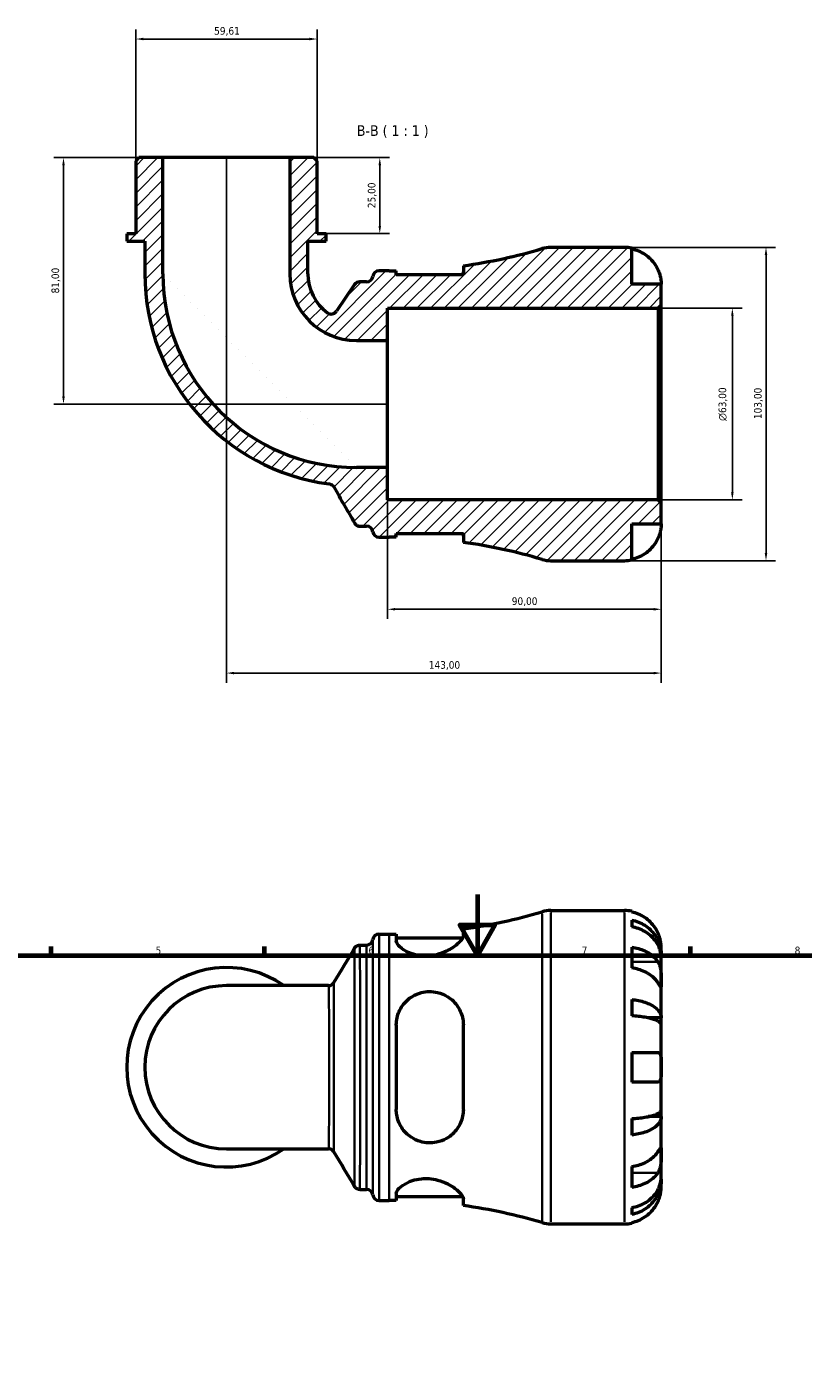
# Model space of a CAD drawing. Header units: millimetres. Extents: x 0 to 902, y 0 to 879.
# Tile 4 of 6: x 272 to 528, y 437 to 879. Entities that reach past the tile are written whole.
import ezdxf

# ---------------------------------------------------------------- set-up
doc = ezdxf.new("R2010")
doc.units = ezdxf.units.MM
for name, color, linetype, lineweight in [('Border (ISO)', 7, 'Continuous', 70), ('Dimension (ISO)', 7, 'Continuous', 25), ('Hatch (ISO)', 7, 'Continuous', 18), ('Symbol (ISO)', 7, 'Continuous', 25), ('Visible (ISO)', 7, 'Continuous', 50), ('Visible Narrow (ISO)', 7, 'Continuous', 35)]:
    doc.layers.add(name, color=color, linetype=linetype, lineweight=lineweight)
doc.styles.add('Label Text (ISO)', font='tahoma.ttf')
doc.styles.add('Note Text (ISO)', font='tahoma.ttf')
doc.dimstyles.new('Default (ISO)', dxfattribs={"dimtxt": 2.5, "dimasz": 2.5, "dimexe": 3.175, "dimexo": 0, "dimgap": 0.762, "dimtad": 1, "dimrnd": 1e-08, "dimzin": 0, "dimtxsty": 'Note Text (ISO)', "dimcen": 0.09, "dimdle": 10, "dimclrd": 256, "dimclre": 256, "dimclrt": 232, "dimazin": 0, "dimtfac": 1.40208, "dimtmove": 0, "dimatfit": 3, "dimfxl": 1, "dimtolj": 1, "dimtzin": 0, "dimlwd": -1, "dimlwe": -1, "dimarcsym": 0})

# ---------------------------------------------------------------- blocks, each defined once
blk = doc.blocks.new('Borders Default Border')
at = {"layer": 'Border (ISO)'}
for p, q in [((280.33, 574), (280.33, 576.9)), ((350.42, 574), (350.42, 576.9)), ((490.58, 574), (490.58, 576.9))]:
    blk.add_line(p, q, dxfattribs=at)
at = {"layer": 'Border (ISO)', "flags": 128}
for points in [[(420.5, 594), (420.5, 574), (414.73, 584), (426.27, 584), (420.5, 574)], [(20, 20), (20, 574), (821, 574), (821, 20), (20, 20)]]:
    blk.add_lwpolyline(points, dxfattribs=at)
at = {"layer": 'Border (ISO)', "color": 232, "true_color": 0xca0064, "char_height": 2.5, "attachment_point": 7, "style": 'Note Text (ISO)'}
for s, insert in [('5', (314.64, 574.35)), ('6', (384.66, 574.35)), ('7', (454.77, 574.4)), ('8', (524.81, 574.34))]:
    blk.add_mtext(s, dxfattribs=dict(at, insert=insert))
blk = doc.blocks.new('*D7')
at = {"layer": 'Defpoints', "color": 0, "transparency": 16777216}
for p in [(479.91, 786.75), (504.32, 786.75), (479.91, 723.75)]:
    blk.add_point(p, dxfattribs=at)
at = {"layer": 'Dimension (ISO)', "transparency": 16777216}
for p, q in [((479.91, 786.75), (507.5, 786.75)), ((504.32, 726.25), (504.32, 784.25)), ((479.91, 723.75), (507.5, 723.75))]:
    blk.add_line(p, q, dxfattribs=at)
for points in [[(503.9, 784.25), (504.74, 784.25), (504.32, 786.75)], [(503.9, 726.25), (504.74, 726.25), (504.32, 723.75)]]:
    blk.add_solid(points, dxfattribs=at)
at = {"layer": 'Dimension (ISO)', "color": 232, "true_color": 0xca0064, "transparency": 16777216, "insert": (499.8, 749.69), "char_height": 2.5, "attachment_point": 1, "rotation": 90, "style": 'Note Text (ISO)'}
blk.add_mtext('\\A1;\\fAIGDT|b0|i0;\\H2.5000;\\ln\\fTahoma|b0|i0;\\H2.5000;63,00', dxfattribs=at)
blk = doc.blocks.new('*D8')
at = {"layer": 'Defpoints', "color": 0, "transparency": 16777216}
for p in [(308.13, 875.23), (308.13, 835.22), (367.75, 835.22)]:
    blk.add_point(p, dxfattribs=at)
at = {"layer": 'Dimension (ISO)', "transparency": 16777216}
for p, q in [((308.13, 835.22), (308.13, 878.41)), ((367.75, 835.22), (367.75, 878.41)), ((365.25, 875.23), (310.63, 875.23))]:
    blk.add_line(p, q, dxfattribs=at)
for points in [[(310.63, 875.65), (310.63, 874.81), (308.13, 875.23)], [(365.25, 875.65), (365.25, 874.81), (367.75, 875.23)]]:
    blk.add_solid(points, dxfattribs=at)
at = {"layer": 'Dimension (ISO)', "color": 232, "true_color": 0xca0064, "transparency": 16777216, "insert": (333.91, 879.16), "char_height": 2.5, "attachment_point": 1, "style": 'Note Text (ISO)'}
blk.add_mtext('\\A1;59,61', dxfattribs=at)
blk = doc.blocks.new('*D9')
at = {"layer": 'Defpoints', "color": 0, "transparency": 16777216}
for p in [(358.81, 836.25), (370.73, 811.25), (388.38, 811.25)]:
    blk.add_point(p, dxfattribs=at)
at = {"layer": 'Dimension (ISO)', "transparency": 16777216}
for p, q in [((358.81, 836.25), (391.56, 836.25)), ((388.38, 833.75), (388.38, 813.75)), ((370.73, 811.25), (391.56, 811.25))]:
    blk.add_line(p, q, dxfattribs=at)
for points in [[(387.97, 833.75), (388.8, 833.75), (388.38, 836.25)], [(387.97, 813.75), (388.8, 813.75), (388.38, 811.25)]]:
    blk.add_solid(points, dxfattribs=at)
at = {"layer": 'Dimension (ISO)', "color": 232, "true_color": 0xca0064, "transparency": 16777216, "insert": (384.45, 819.63), "char_height": 2.5, "attachment_point": 1, "rotation": 90, "style": 'Note Text (ISO)'}
blk.add_mtext('\\A1;25,00', dxfattribs=at)
blk = doc.blocks.new('*D10')
at = {"layer": 'Defpoints', "color": 0, "transparency": 16777216}
for p in [(317.08, 836.25), (284.38, 755.25), (390.94, 755.25)]:
    blk.add_point(p, dxfattribs=at)
at = {"layer": 'Dimension (ISO)', "transparency": 16777216}
for p, q in [((317.08, 836.25), (281.2, 836.25)), ((284.38, 833.75), (284.38, 757.75)), ((390.94, 755.25), (281.2, 755.25))]:
    blk.add_line(p, q, dxfattribs=at)
for points in [[(283.96, 833.75), (284.79, 833.75), (284.38, 836.25)], [(283.96, 757.75), (284.79, 757.75), (284.38, 755.25)]]:
    blk.add_solid(points, dxfattribs=at)
at = {"layer": 'Dimension (ISO)', "color": 232, "true_color": 0xca0064, "transparency": 16777216, "insert": (280.43, 791.6), "char_height": 2.5, "attachment_point": 1, "rotation": 90, "style": 'Note Text (ISO)'}
blk.add_mtext('\\A1;81,00', dxfattribs=at)
blk = doc.blocks.new('*D11')
at = {"layer": 'Defpoints', "color": 0, "transparency": 16777216}
for p in [(390.94, 734.38), (480.94, 722.72), (390.94, 687.78)]:
    blk.add_point(p, dxfattribs=at)
at = {"layer": 'Dimension (ISO)', "transparency": 16777216}
for p, q in [((390.94, 734.38), (390.94, 684.61)), ((480.94, 722.72), (480.94, 684.61)), ((478.44, 687.78), (393.44, 687.78))]:
    blk.add_line(p, q, dxfattribs=at)
for points in [[(393.44, 688.2), (393.44, 687.36), (390.94, 687.78)], [(478.44, 688.2), (478.44, 687.36), (480.94, 687.78)]]:
    blk.add_solid(points, dxfattribs=at)
at = {"layer": 'Dimension (ISO)', "color": 232, "true_color": 0xca0064, "transparency": 16777216, "insert": (431.79, 691.71), "char_height": 2.5, "attachment_point": 1, "style": 'Note Text (ISO)'}
blk.add_mtext('\\A1;90,00', dxfattribs=at)
blk = doc.blocks.new('*D12')
at = {"layer": 'Defpoints', "color": 0, "transparency": 16777216}
for p in [(337.94, 836.25), (480.94, 722.72), (337.94, 666.81)]:
    blk.add_point(p, dxfattribs=at)
at = {"layer": 'Dimension (ISO)', "transparency": 16777216}
for p, q in [((337.94, 836.25), (337.94, 663.63)), ((480.94, 722.72), (480.94, 663.63)), ((478.44, 666.81), (340.44, 666.81))]:
    blk.add_line(p, q, dxfattribs=at)
for points in [[(340.44, 667.22), (340.44, 666.39), (337.94, 666.81)], [(478.44, 667.22), (478.44, 666.39), (480.94, 666.81)]]:
    blk.add_solid(points, dxfattribs=at)
at = {"layer": 'Dimension (ISO)', "color": 232, "true_color": 0xca0064, "transparency": 16777216, "insert": (404.49, 670.74), "char_height": 2.5, "attachment_point": 1, "style": 'Note Text (ISO)'}
blk.add_mtext('\\A1;143,00', dxfattribs=at)
blk = doc.blocks.new('*D13')
at = {"layer": 'Defpoints', "color": 0, "transparency": 16777216}
for p in [(468.82, 806.75), (468.82, 703.75), (515.39, 703.75)]:
    blk.add_point(p, dxfattribs=at)
at = {"layer": 'Dimension (ISO)', "transparency": 16777216}
for p, q in [((468.82, 806.75), (518.56, 806.75)), ((515.39, 804.25), (515.39, 706.25)), ((468.82, 703.75), (518.56, 703.75))]:
    blk.add_line(p, q, dxfattribs=at)
for points in [[(514.97, 804.25), (515.81, 804.25), (515.39, 806.75)], [(514.97, 706.25), (515.81, 706.25), (515.39, 703.75)]]:
    blk.add_solid(points, dxfattribs=at)
at = {"layer": 'Dimension (ISO)', "color": 232, "true_color": 0xca0064, "transparency": 16777216, "insert": (511.45, 750.29), "char_height": 2.5, "attachment_point": 1, "rotation": 90, "style": 'Note Text (ISO)'}
blk.add_mtext('\\A1;103,00', dxfattribs=at)

msp = doc.modelspace()

# ---------------------------------------------------------------- hatches: boundary and pattern name
at = {"layer": 'Hatch (ISO)'}
h = msp.add_hatch(dxfattribs=at)
h.set_pattern_fill('ANSI31', color=256, scale=25.4, style=0)
h.set_pattern_definition([(45, (0, 0), (-2.245064, 2.245064), [])])
edge = h.paths.add_edge_path()
edge.add_ellipse((444.66, 714.045), major_axis=(-2.931, -9.874), ratio=1, start_angle=0, end_angle=16.53447)
edge.add_line((444.66, 703.745), (468.816, 703.745))
edge.add_ellipse((468.816, 715.87), major_axis=(0, -12.125), ratio=1, start_angle=0, end_angle=11.53696)
edge.add_line((471.241, 703.99), (471.241, 715.87))
edge.add_line((471.241, 715.87), (480.941, 715.87))
edge.add_line((480.941, 715.87), (480.941, 722.715))
edge.add_line((480.941, 722.715), (479.911, 723.745))
edge.add_line((479.911, 723.745), (390.941, 723.745))
edge.add_line((390.941, 723.745), (390.941, 734.38))
edge.add_line((390.941, 734.38), (380.694, 734.38))
edge.add_ellipse((380.694, 797.998), major_axis=(0, -63.617), ratio=1, start_angle=270, end_angle=360, ccw=False)
edge.add_line((317.076, 797.998), (317.076, 836.245))
edge.add_line((317.076, 836.245), (309.164, 836.245))
edge.add_line((309.164, 836.245), (308.134, 835.215))
edge.add_line((308.134, 835.215), (308.134, 811.245))
edge.add_line((308.134, 811.245), (305.154, 811.245))
edge.add_line((305.154, 811.245), (305.154, 808.745))
edge.add_line((305.154, 808.745), (311.115, 808.745))
edge.add_line((311.115, 808.745), (311.115, 797.998))
edge.add_ellipse((380.694, 797.998), major_axis=(-69.579, 0), ratio=1, start_angle=0, end_angle=82.59036)
edge.add_spline(control_points=[(371.721, 729), (371.901, 728.976), (372.077, 728.929), (372.413, 728.79), (372.571, 728.698), (372.927, 728.423), (373.105, 728.219), (373.239, 727.987)], knot_values=[-0.1894929, -0.1894929, -0.1894929, -0.1894929, -0.1349828, -0.1349828, -0.0804728, -0.0804728, 0, 0, 0, 0], degree=3, periodic=0)
edge.add_line((373.239, 727.987), (380.099, 716.105))
edge.add_spline(control_points=[(380.099, 716.105), (380.212, 715.909), (380.357, 715.733), (380.698, 715.435), (380.892, 715.315), (381.349, 715.128), (381.615, 715.075), (381.883, 715.075)], knot_values=[-0.2162799, -0.2162799, -0.2162799, -0.2162799, -0.1483763, -0.1483763, -0.0804728, -0.0804728, 0, 0, 0, 0], degree=3, periodic=0)
edge.add_line((381.883, 715.075), (384.066, 715.075))
edge.add_ellipse((384.066, 713.015), major_axis=(0, 2.06), ratio=1, start_angle=277.18076, end_angle=360, ccw=False)
edge.add_ellipse((388.154, 713.53), major_axis=(-2.044, -0.257), ratio=1, start_angle=0, end_angle=82.81924)
edge.add_line((388.154, 711.47), (391.494, 711.47))
edge.add_ellipse((391.494, 534.956), major_axis=(0, 176.514), ratio=1, start_angle=359.24773, end_angle=360, ccw=False)
edge.add_line((393.811, 711.455), (393.811, 712.73))
edge.add_line((393.811, 712.73), (415.861, 712.73))
edge.add_line((415.861, 712.73), (415.861, 709.78))
edge.add_ellipse((391.494, 534.956), major_axis=(24.367, 174.824), ratio=1, start_angle=351.40047, end_angle=360, ccw=False)
edge = h.paths.add_edge_path()
edge.add_ellipse((444.66, 796.445), major_axis=(0, 10.3), ratio=1, start_angle=0, end_angle=16.53447)
edge.add_ellipse((391.494, 975.534), major_axis=(50.234, -169.215), ratio=1, start_angle=351.40047, end_angle=360, ccw=False)
edge.add_line((415.861, 800.71), (415.861, 797.76))
edge.add_line((415.861, 797.76), (393.811, 797.76))
edge.add_line((393.811, 797.76), (393.811, 799.035))
edge.add_ellipse((391.494, 975.534), major_axis=(2.317, -176.499), ratio=1, start_angle=359.24773, end_angle=360, ccw=False)
edge.add_line((391.494, 799.02), (388.154, 799.02))
edge.add_ellipse((388.154, 796.96), major_axis=(0, 2.06), ratio=1, start_angle=0, end_angle=82.81924)
edge.add_ellipse((384.066, 797.475), major_axis=(2.044, -0.258), ratio=1, start_angle=277.18076, end_angle=360, ccw=False)
edge.add_line((384.066, 795.415), (381.783, 795.415))
edge.add_ellipse((381.783, 793.355), major_axis=(0, 2.06), ratio=1, start_angle=0, end_angle=55.73927)
edge.add_line((380.081, 794.515), (374.097, 785.73))
edge.add_ellipse((372.394, 786.89), major_axis=(1.703, -1.16), ratio=1, start_angle=267.49453, end_angle=360, ccw=False)
edge.add_ellipse((380.694, 797.998), major_axis=(-9.533, -12.758), ratio=1, start_angle=306.76619, end_angle=360, ccw=False)
edge.add_line((364.768, 797.998), (364.768, 808.745))
edge.add_line((364.768, 808.745), (370.729, 808.745))
edge.add_line((370.729, 808.745), (370.729, 811.245))
edge.add_line((370.729, 811.245), (367.748, 811.245))
edge.add_line((367.748, 811.245), (367.748, 835.215))
edge.add_line((367.748, 835.215), (366.718, 836.245))
edge.add_line((366.718, 836.245), (358.806, 836.245))
edge.add_line((358.806, 836.245), (358.806, 797.998))
edge.add_ellipse((380.694, 797.998), major_axis=(-21.888, 0), ratio=1, start_angle=0, end_angle=90)
edge.add_line((380.694, 776.11), (390.941, 776.11))
edge.add_line((390.941, 776.11), (390.941, 786.745))
edge.add_line((390.941, 786.745), (479.911, 786.745))
edge.add_line((479.911, 786.745), (480.941, 787.775))
edge.add_line((480.941, 787.775), (480.941, 794.62))
edge.add_line((480.941, 794.62), (471.241, 794.62))
edge.add_line((471.241, 794.62), (471.241, 806.5))
edge.add_ellipse((468.816, 794.62), major_axis=(2.425, 11.88), ratio=1, start_angle=0, end_angle=11.53696)
edge.add_line((468.816, 806.745), (444.66, 806.745))

# ---------------------------------------------------------------- linework, layer by layer
at = {"layer": 'Visible (ISO)'}
for p, q in [((309.164, 836.245), (308.134, 835.215)), ((308.134, 835.215), (308.134, 811.245)), ((317.076, 836.245), (309.164, 836.245)), ((317.076, 797.998), (317.076, 836.245)), ((358.806, 836.245), (317.076, 836.245)), ((366.718, 836.245), (358.806, 836.245)), ((358.806, 836.245), (358.806, 797.998)), ((367.748, 835.215), (366.718, 836.245)), ((367.748, 811.245), (367.748, 835.215)), ((308.134, 811.245), (305.154, 811.245)), ((305.154, 811.245), (305.154, 808.745)), ((370.729, 811.245), (367.748, 811.245)), ((370.729, 808.745), (370.729, 811.245)), ((305.154, 808.745), (311.115, 808.745)), ((311.115, 808.745), (311.115, 797.998)), ((364.768, 797.998), (364.768, 808.745)), ((364.768, 808.745), (370.729, 808.745)), ((468.816, 806.745), (444.66, 806.745)), ((471.241, 794.62), (471.241, 806.5)), ((391.494, 799.02), (388.154, 799.02)), ((393.811, 797.76), (393.811, 799.035)), ((415.861, 797.76), (393.811, 797.76)), ((415.861, 800.71), (415.861, 797.76)), ((380.081, 794.515), (374.097, 785.73)), ((384.066, 795.415), (381.783, 795.415)), ((480.941, 794.62), (471.241, 794.62)), ((480.941, 787.775), (480.941, 794.62)), ((479.911, 786.745), (480.941, 787.775)), ((480.941, 722.715), (480.941, 787.775)), ((390.941, 776.11), (390.941, 786.745)), ((390.941, 786.745), (479.911, 786.745)), ((479.911, 786.745), (479.911, 723.745)), ((380.694, 776.11), (390.941, 776.11)), ((390.941, 734.38), (390.941, 776.11)), ((390.941, 734.38), (380.694, 734.38)), ((390.941, 723.745), (390.941, 734.38)), ((479.911, 723.745), (390.941, 723.745)), ((480.941, 722.715), (479.911, 723.745)), ((480.941, 715.87), (480.941, 722.715)), ((381.883, 715.075), (384.066, 715.075)), ((393.811, 711.455), (393.811, 712.73)), ((393.811, 712.73), (415.861, 712.73)), ((415.861, 712.73), (415.861, 709.78)), ((471.241, 703.99), (471.241, 715.87)), ((471.241, 715.87), (480.941, 715.87)), ((388.154, 711.47), (391.494, 711.47)), ((444.66, 703.745), (468.816, 703.745)), ((444.66, 588.738), (468.816, 588.738)), ((471.241, 588.493), (471.241, 588.263)), ((471.241, 585.632), (471.241, 583.397)), ((388.154, 581.013), (391.494, 581.013)), ((393.811, 581.028), (393.811, 578.777)), ((393.811, 579.753), (415.646, 579.753)), ((415.861, 580.539), (415.861, 582.703)), ((381.863, 577.408), (384.066, 577.408)), ((471.241, 576.748), (471.241, 569.889)), ((480.941, 574.079), (480.941, 576.613)), ((480.941, 574.079), (480.89, 574.079)), ((480.941, 573.115), (480.941, 574.079)), ((480.941, 565.08), (480.941, 573.115)), ((371.546, 564.064), (337.941, 564.064)), ((480.941, 553.463), (480.941, 565.08)), ((471.241, 559.519), (471.241, 554.122)), ((480.941, 553.463), (476.65, 553.463)), ((480.941, 551.134), (480.941, 553.463)), ((393.811, 551.098), (393.811, 523.378)), ((415.861, 523.378), (415.861, 551.098)), ((480.941, 537.238), (480.941, 551.134)), ((471.241, 542.088), (471.241, 532.388)), ((480.941, 523.342), (480.941, 537.238)), ((480.941, 521.013), (480.941, 523.342)), ((471.241, 520.354), (471.241, 514.957)), ((480.941, 521.013), (476.65, 521.013)), ((480.941, 509.396), (480.941, 521.013)), ((337.941, 510.412), (371.546, 510.412)), ((480.941, 501.361), (480.941, 509.396)), ((471.241, 504.587), (471.241, 497.728)), ((480.941, 500.397), (480.89, 500.397)), ((480.941, 500.397), (480.941, 501.361)), ((480.941, 497.863), (480.941, 500.397)), ((381.863, 497.068), (384.066, 497.068)), ((393.811, 495.699), (393.811, 493.448)), ((388.154, 493.463), (391.494, 493.463)), ((393.811, 494.723), (415.646, 494.723)), ((415.861, 491.773), (415.861, 493.937)), ((471.241, 491.079), (471.241, 488.844)), ((444.66, 485.738), (468.816, 485.738)), ((471.241, 486.213), (471.241, 485.983))]:
    msp.add_line(p, q, dxfattribs=at)
for centre, radius, start, end in [((391.494, 975.534), 176.514, 277.93494, 286.53447), ((444.66, 796.445), 10.3, 90, 106.53447), ((468.816, 794.62), 12.125, 78.46304, 90), ((380.694, 797.998), 69.579, 180, 262.59036), ((380.694, 797.998), 63.617, 180, 270), ((380.694, 797.998), 21.888, 180, 270), ((380.694, 797.998), 15.926, 180, 233.23381), ((384.066, 797.475), 2.06, 270, 352.81924), ((388.154, 796.96), 2.06, 90, 172.81924), ((391.494, 975.534), 176.514, 270, 270.75227), ((381.783, 793.355), 2.06, 90, 145.73927), ((372.394, 786.89), 2.06, 233.23381, 325.73927), ((384.066, 713.015), 2.06, 7.18076, 90), ((388.154, 713.53), 2.06, 187.18076, 270), ((391.494, 534.956), 176.514, 89.24773, 90), ((391.494, 534.956), 176.514, 73.46553, 82.06506), ((444.66, 714.045), 10.3, 253.46553, 270), ((468.816, 715.87), 12.125, 270, 281.53696), ((444.66, 578.438), 10.3, 90, 106.53447), ((468.816, 576.613), 12.125, 78.46304, 90), ((391.494, 757.527), 176.514, 277.93494, 286.53447), ((388.154, 578.953), 2.06, 90, 172.81924), ((391.494, 757.527), 176.514, 270, 270.75227), ((384.066, 579.468), 2.06, 270, 352.81924), ((337.941, 537.238), 32.788, 54.9032, 305.0968), ((337.941, 537.238), 26.826, 90, 270), ((384.066, 495.008), 2.06, 7.18076, 90), ((388.154, 495.523), 2.06, 187.18076, 270), ((391.494, 316.949), 176.514, 89.24773, 90), ((391.494, 316.949), 176.514, 73.46553, 82.06506), ((444.66, 496.038), 10.3, 253.46553, 270), ((468.816, 497.863), 12.125, 270, 281.53696)]:
    msp.add_arc(centre, radius, start, end, dxfattribs=at)
for points, knots in [([(471.241, 806.27), (472.018, 806.111), (472.776, 805.871), (474.139, 805.306), (474.866, 804.924), (476.222, 804.015), (476.852, 803.488), (477.911, 802.426), (478.437, 801.792), (479.245, 800.58), (479.555, 800.02), (479.81, 799.47)], [0.2300371, 0.2300371, 0.2300371, 0.2300371, 0.4481544, 0.4481544, 0.6727436, 0.6727436, 0.8973328, 0.8973328, 1.1227327, 1.1227327, 1.2981486, 1.2981486, 1.2981486, 1.2981486]), ([(415.646, 797.76), (415.659, 797.785), (415.67, 797.809), (415.8, 798.092), (415.861, 798.331), (415.861, 798.546)], [-0.43788941, -0.43788941, -0.43788941, -0.43788941, -0.41815755, -0.41815755, -0.20545323, -0.20545323, -0.20545323, -0.20545323]), ([(479.81, 799.47), (479.967, 799.131), (480.109, 798.786), (480.384, 798.029), (480.507, 797.623), (480.718, 796.79), (480.793, 796.379), (480.903, 795.583), (480.925, 795.235), (480.944, 794.747), (480.941, 794.62), (480.941, 794.62)], [-0.77518695, -0.77518695, -0.77518695, -0.77518695, -0.66453204, -0.66453204, -0.53185988, -0.53185988, -0.37866191, -0.37866191, -0.19227293, -0.19227293, 0, 0, 0, 0]), ([(371.721, 729), (371.901, 728.976), (372.077, 728.929), (372.413, 728.79), (372.571, 728.698), (372.927, 728.423), (373.105, 728.219), (373.239, 727.987)], [-0.18949292, -0.18949292, -0.18949292, -0.18949292, -0.13498284, -0.13498284, -0.08047276, -0.08047276, 0, 0, 0, 0]), ([(373.239, 727.987), (374.396, 725.983), (375.553, 723.98), (377.84, 720.019), (378.969, 718.062), (380.099, 716.105)], [-1.4909402, -1.4909402, -1.4909402, -1.4909402, -0.7968286, -0.7968286, -0.1189342, -0.1189342, -0.1189342, -0.1189342]), ([(380.099, 716.105), (380.212, 715.909), (380.357, 715.733), (380.698, 715.435), (380.892, 715.315), (381.349, 715.128), (381.615, 715.075), (381.883, 715.075)], [-0.2162799, -0.2162799, -0.2162799, -0.2162799, -0.14837633, -0.14837633, -0.08047276, -0.08047276, 0, 0, 0, 0]), ([(480.941, 715.87), (480.941, 715.87), (480.942, 715.812), (480.938, 715.568), (480.932, 715.373), (480.887, 714.785), (480.838, 714.357), (480.674, 713.52), (480.586, 713.156), (480.391, 712.496), (480.296, 712.21), (480.078, 711.63), (479.955, 711.337), (479.818, 711.039), (479.814, 711.03), (479.81, 711.02)], [-3.37535926, -3.37535926, -3.37535926, -3.37535926, -3.24472064, -3.24472064, -3.10081281, -3.10081281, -2.91318515, -2.91318515, -2.78540812, -2.78540812, -2.69094331, -2.69094331, -2.59427293, -2.59427293, -2.59108226, -2.59108226, -2.59108226, -2.59108226]), ([(479.81, 711.02), (479.555, 710.47), (479.245, 709.911), (478.437, 708.698), (477.911, 708.065), (476.852, 707.002), (476.222, 706.476), (474.866, 705.567), (474.139, 705.185), (472.776, 704.619), (472.018, 704.379), (471.241, 704.22)], [5.9143146, 5.9143146, 5.9143146, 5.9143146, 6.0897305, 6.0897305, 6.3151304, 6.3151304, 6.5397196, 6.5397196, 6.7643088, 6.7643088, 6.9824261, 6.9824261, 6.9824261, 6.9824261]), ([(479.81, 581.463), (479.555, 582.013), (479.245, 582.572), (478.437, 583.785), (477.911, 584.419), (476.852, 585.481), (476.222, 586.008), (474.866, 586.916), (474.139, 587.298), (472.776, 587.864), (472.018, 588.104), (471.241, 588.263)], [5.9143146, 5.9143146, 5.9143146, 5.9143146, 6.0897305, 6.0897305, 6.3151304, 6.3151304, 6.5397196, 6.5397196, 6.7643088, 6.7643088, 6.9824261, 6.9824261, 6.9824261, 6.9824261]), ([(471.241, 585.632), (472.019, 585.478), (472.778, 585.246), (474.141, 584.698), (474.868, 584.329), (476.224, 583.449), (476.854, 582.94), (477.913, 581.912), (478.439, 581.3), (479.347, 579.981), (479.728, 579.275), (480.303, 577.929), (480.548, 577.166), (480.867, 575.605), (480.941, 574.809), (480.941, 574.079)], [0.2300349, 0.2300349, 0.2300349, 0.2300349, 0.4483378, 0.4483378, 0.6728957, 0.6728957, 0.8974535, 0.8974535, 1.1226267, 1.1226267, 1.3478, 1.3478, 1.5738057, 1.5738057, 1.7998115, 1.7998115, 1.7998115, 1.7998115]), ([(415.861, 580.539), (415.861, 580.299), (415.785, 580.029), (415.327, 579.116), (414.707, 578.395), (412.94, 576.89), (411.76, 576.098), (409.355, 574.94), (408.226, 574.517), (406.139, 574.015), (405.236, 573.877), (403.438, 573.776), (402.568, 573.808), (400.64, 574.051), (399.631, 574.307), (397.449, 575.098), (396.387, 575.695), (394.757, 576.932), (394.198, 577.574), (393.859, 578.37), (393.811, 578.58), (393.811, 578.777)], [-3.9473698, -3.9473698, -3.9473698, -3.9473698, -3.7096209, -3.7096209, -3.209367, -3.209367, -2.6844563, -2.6844563, -2.3019845, -2.3019845, -2.0253087, -2.0253087, -1.7586739, -1.7586739, -1.4150477, -1.4150477, -0.9332676, -0.9332676, -0.4404999, -0.4404999, -0.2526284, -0.2526284, -0.2526284, -0.2526284]), ([(480.941, 573.115), (480.941, 573.764), (480.867, 574.473), (480.548, 575.862), (480.303, 576.541), (479.728, 577.739), (479.347, 578.367), (478.439, 579.541), (477.913, 580.086), (476.854, 581), (476.224, 581.454), (474.868, 582.237), (474.141, 582.566), (472.778, 583.053), (472.019, 583.26), (471.241, 583.397)], [5.4054322, 5.4054322, 5.4054322, 5.4054322, 5.6314379, 5.6314379, 5.8574437, 5.8574437, 6.0826169, 6.0826169, 6.3077901, 6.3077901, 6.5323479, 6.5323479, 6.7569058, 6.7569058, 6.9752088, 6.9752088, 6.9752088, 6.9752088]), ([(480.941, 576.613), (480.941, 576.613), (480.942, 576.672), (480.938, 576.915), (480.932, 577.11), (480.887, 577.698), (480.838, 578.127), (480.674, 578.963), (480.586, 579.327), (480.391, 579.987), (480.296, 580.273), (480.078, 580.853), (479.955, 581.146), (479.818, 581.444), (479.814, 581.453), (479.81, 581.463)], [-3.37535926, -3.37535926, -3.37535926, -3.37535926, -3.24472064, -3.24472064, -3.10081281, -3.10081281, -2.91318515, -2.91318515, -2.78540812, -2.78540812, -2.69094331, -2.69094331, -2.59427293, -2.59427293, -2.59108226, -2.59108226, -2.59108226, -2.59108226]), ([(380.094, 576.405), (380.125, 576.457), (380.163, 576.515), (380.261, 576.647), (380.322, 576.72), (380.483, 576.882), (380.584, 576.971), (380.848, 577.148), (381.012, 577.236), (381.404, 577.367), (381.632, 577.408), (381.863, 577.408)], [3.1401688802, 3.1401688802, 3.1401688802, 3.1401688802, 3.1404561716, 3.1404561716, 3.1407434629, 3.1407434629, 3.1410307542, 3.1410307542, 3.1413180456, 3.1413180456, 3.1416053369, 3.1416053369, 3.1416053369, 3.1416053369]), ([(471.241, 576.748), (472.018, 576.635), (472.776, 576.466), (474.139, 576.066), (474.866, 575.795), (476.222, 575.153), (476.852, 574.78), (477.911, 574.029), (478.437, 573.581), (479.245, 572.724), (479.555, 572.328), (479.81, 571.939)], [0.2300371, 0.2300371, 0.2300371, 0.2300371, 0.4481544, 0.4481544, 0.6727436, 0.6727436, 0.8973328, 0.8973328, 1.1227327, 1.1227327, 1.2981486, 1.2981486, 1.2981486, 1.2981486]), ([(479.81, 571.939), (479.863, 571.857), (479.915, 571.772), (480.097, 571.449), (480.216, 571.193), (480.434, 570.618), (480.529, 570.298), (480.721, 569.478), (480.796, 568.97), (480.904, 567.841), (480.925, 567.234), (480.944, 566.073), (480.941, 565.534), (480.941, 565.08)], [-0.78090098, -0.78090098, -0.78090098, -0.78090098, -0.74249641, -0.74249641, -0.64168011, -0.64168011, -0.53308797, -0.53308797, -0.37727943, -0.37727943, -0.19250343, -0.19250343, 0, 0, 0, 0]), ([(479.81, 565.08), (479.555, 565.469), (479.245, 565.865), (478.437, 566.722), (477.911, 567.17), (476.852, 567.921), (476.222, 568.294), (474.866, 568.936), (474.139, 569.207), (472.776, 569.607), (472.018, 569.776), (471.241, 569.889)], [5.9143146, 5.9143146, 5.9143146, 5.9143146, 6.0897305, 6.0897305, 6.3151304, 6.3151304, 6.5397196, 6.5397196, 6.7643088, 6.7643088, 6.9824261, 6.9824261, 6.9824261, 6.9824261]), ([(371.546, 564.064), (371.766, 564.064), (371.986, 564.102), (372.373, 564.227), (372.539, 564.312), (372.806, 564.488), (372.91, 564.577), (373.075, 564.74), (373.138, 564.815), (373.239, 564.949), (373.278, 565.008), (373.31, 565.063), (373.311, 565.064), (373.311, 565.065)], [-1.55627022, -1.55627022, -1.55627022, -1.55627022, -1.554276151, -1.554276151, -1.552240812, -1.552240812, -1.550205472, -1.550205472, -1.548170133, -1.548170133, -1.546134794, -1.546134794, -1.546093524, -1.546093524, -1.546093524, -1.546093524]), ([(393.811, 551.098), (393.811, 551.108), (393.811, 551.119), (393.814, 551.931), (393.903, 552.723), (394.4, 554.955), (395.019, 556.329), (396.735, 558.716), (397.827, 559.741), (400.016, 561.069), (401, 561.491), (402.892, 561.985), (403.756, 562.105), (405.566, 562.139), (406.486, 562.037), (408.587, 561.54), (409.712, 561.057), (412.07, 559.571), (413.21, 558.44), (414.856, 555.918), (415.413, 554.55), (415.8, 552.434), (415.861, 551.77), (415.861, 551.098)], [-3.8955408, -3.8955408, -3.8955408, -3.8955408, -3.8922757, -3.8922757, -3.6389439, -3.6389439, -3.1579725, -3.1579725, -2.6857815, -2.6857815, -2.3575836, -2.3575836, -2.0942089, -2.0942089, -1.8110368, -1.8110368, -1.4230694, -1.4230694, -0.8979734, -0.8979734, -0.4181575, -0.4181575, -0.2054532, -0.2054532, -0.2054532, -0.2054532]), ([(480.941, 565.08), (480.941, 564.812), (480.942, 564.576), (480.939, 564.166), (480.936, 563.998), (480.911, 563.721), (480.884, 563.648), (480.773, 563.674), (480.693, 563.765), (480.495, 564.038), (480.398, 564.182), (480.175, 564.521), (480.051, 564.71), (479.88, 564.972), (479.845, 565.026), (479.81, 565.08)], [0, 0, 0, 0, 0.11375655, 0.11375655, 0.23538098, 0.23538098, 0.39430899, 0.39430899, 0.54630686, 0.54630686, 0.65204055, 0.65204055, 0.75381821, 0.75381821, 0.77933795, 0.77933795, 0.77933795, 0.77933795]), ([(471.241, 559.519), (472.019, 559.438), (472.778, 559.317), (474.141, 559.029), (474.868, 558.836), (476.224, 558.375), (476.854, 558.107), (477.913, 557.569), (478.439, 557.248), (479.347, 556.556), (479.728, 556.186), (480.303, 555.481), (480.548, 555.08), (480.867, 554.262), (480.941, 553.845), (480.941, 553.463)], [0.2300349, 0.2300349, 0.2300349, 0.2300349, 0.4483378, 0.4483378, 0.6728957, 0.6728957, 0.8974535, 0.8974535, 1.1226267, 1.1226267, 1.3478, 1.3478, 1.5738057, 1.5738057, 1.7998115, 1.7998115, 1.7998115, 1.7998115]), ([(480.941, 551.134), (480.941, 551.323), (480.867, 551.529), (480.548, 551.932), (480.303, 552.13), (479.728, 552.478), (479.347, 552.661), (478.439, 553.002), (477.913, 553.16), (476.854, 553.426), (476.224, 553.558), (474.868, 553.785), (474.141, 553.881), (472.778, 554.022), (472.019, 554.082), (471.241, 554.122)], [5.4054322, 5.4054322, 5.4054322, 5.4054322, 5.6314379, 5.6314379, 5.8574437, 5.8574437, 6.0826169, 6.0826169, 6.3077901, 6.3077901, 6.5323479, 6.5323479, 6.7569058, 6.7569058, 6.9752088, 6.9752088, 6.9752088, 6.9752088]), ([(471.241, 542.088), (472.018, 542.088), (472.776, 542.088), (474.139, 542.088), (474.866, 542.088), (476.222, 542.088), (476.852, 542.088), (477.911, 542.088), (478.437, 542.088), (479.245, 542.088), (479.555, 542.088), (479.81, 542.088)], [0.2300371, 0.2300371, 0.2300371, 0.2300371, 0.4481544, 0.4481544, 0.6727436, 0.6727436, 0.8973328, 0.8973328, 1.1227327, 1.1227327, 1.2981486, 1.2981486, 1.2981486, 1.2981486]), ([(479.81, 542.088), (479.88, 542.088), (479.947, 542.081), (480.128, 542.04), (480.234, 541.989), (480.435, 541.824), (480.526, 541.704), (480.718, 541.312), (480.796, 541), (480.904, 540.185), (480.925, 539.67), (480.944, 538.513), (480.941, 537.879), (480.941, 537.238)], [-0.77507703, -0.77507703, -0.77507703, -0.77507703, -0.72560399, -0.72560399, -0.63594265, -0.63594265, -0.53365641, -0.53365641, -0.3753162, -0.3753162, -0.19216783, -0.19216783, 0, 0, 0, 0]), ([(480.941, 537.238), (480.941, 536.803), (480.942, 536.369), (480.938, 535.487), (480.932, 535.047), (480.887, 534.118), (480.838, 533.665), (480.674, 533.061), (480.586, 532.865), (480.391, 532.608), (480.296, 532.527), (480.078, 532.417), (479.955, 532.39), (479.818, 532.388), (479.814, 532.388), (479.81, 532.388)], [-3.37535926, -3.37535926, -3.37535926, -3.37535926, -3.24472064, -3.24472064, -3.10081281, -3.10081281, -2.91318515, -2.91318515, -2.78540812, -2.78540812, -2.69094331, -2.69094331, -2.59427293, -2.59427293, -2.59108226, -2.59108226, -2.59108226, -2.59108226]), ([(479.81, 532.388), (479.555, 532.388), (479.245, 532.388), (478.437, 532.388), (477.911, 532.388), (476.852, 532.388), (476.222, 532.388), (474.866, 532.388), (474.139, 532.388), (472.776, 532.388), (472.018, 532.388), (471.241, 532.388)], [5.9143146, 5.9143146, 5.9143146, 5.9143146, 6.0897305, 6.0897305, 6.3151304, 6.3151304, 6.5397196, 6.5397196, 6.7643088, 6.7643088, 6.9824261, 6.9824261, 6.9824261, 6.9824261]), ([(415.861, 523.378), (415.861, 522.629), (415.785, 521.888), (415.327, 519.651), (414.707, 518.244), (412.94, 515.739), (411.76, 514.649), (409.355, 513.253), (408.226, 512.814), (406.139, 512.394), (405.236, 512.322), (403.438, 512.406), (402.568, 512.553), (400.64, 513.12), (399.631, 513.598), (397.449, 515.052), (396.387, 516.143), (394.757, 518.66), (394.198, 520.1), (393.859, 522.199), (393.811, 522.787), (393.811, 523.378)], [-3.9473698, -3.9473698, -3.9473698, -3.9473698, -3.7096209, -3.7096209, -3.209367, -3.209367, -2.6844563, -2.6844563, -2.3019845, -2.3019845, -2.0253087, -2.0253087, -1.7586739, -1.7586739, -1.4150477, -1.4150477, -0.9332676, -0.9332676, -0.4404999, -0.4404999, -0.2526284, -0.2526284, -0.2526284, -0.2526284]), ([(471.241, 520.354), (472.019, 520.394), (472.778, 520.454), (474.141, 520.595), (474.868, 520.691), (476.224, 520.918), (476.854, 521.05), (477.913, 521.316), (478.439, 521.474), (479.347, 521.815), (479.728, 521.998), (480.303, 522.346), (480.548, 522.543), (480.867, 522.947), (480.941, 523.153), (480.941, 523.342)], [0.2300349, 0.2300349, 0.2300349, 0.2300349, 0.4483378, 0.4483378, 0.6728957, 0.6728957, 0.8974535, 0.8974535, 1.1226267, 1.1226267, 1.3478, 1.3478, 1.5738057, 1.5738057, 1.7998115, 1.7998115, 1.7998115, 1.7998115]), ([(480.941, 521.013), (480.941, 520.631), (480.867, 520.213), (480.548, 519.396), (480.303, 518.995), (479.728, 518.29), (479.347, 517.92), (478.439, 517.228), (477.913, 516.907), (476.854, 516.368), (476.224, 516.101), (474.868, 515.64), (474.141, 515.447), (472.778, 515.159), (472.019, 515.038), (471.241, 514.957)], [5.4054322, 5.4054322, 5.4054322, 5.4054322, 5.6314379, 5.6314379, 5.8574437, 5.8574437, 6.0826169, 6.0826169, 6.3077901, 6.3077901, 6.5323479, 6.5323479, 6.7569058, 6.7569058, 6.9752088, 6.9752088, 6.9752088, 6.9752088]), ([(373.311, 509.411), (373.28, 509.464), (373.242, 509.523), (373.141, 509.657), (373.079, 509.731), (372.916, 509.894), (372.813, 509.983), (372.548, 510.158), (372.384, 510.245), (371.995, 510.372), (371.771, 510.412), (371.546, 510.412)], [1.546092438, 1.546092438, 1.546092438, 1.546092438, 1.548127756, 1.548127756, 1.550163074, 1.550163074, 1.552198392, 1.552198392, 1.55423371, 1.55423371, 1.556269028, 1.556269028, 1.556269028, 1.556269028]), ([(471.241, 504.587), (472.018, 504.7), (472.776, 504.869), (474.139, 505.269), (474.866, 505.539), (476.222, 506.182), (476.852, 506.555), (477.911, 507.306), (478.437, 507.754), (479.245, 508.611), (479.555, 509.007), (479.81, 509.396)], [0.2300371, 0.2300371, 0.2300371, 0.2300371, 0.4481544, 0.4481544, 0.6727436, 0.6727436, 0.8973328, 0.8973328, 1.1227327, 1.1227327, 1.2981486, 1.2981486, 1.2981486, 1.2981486]), ([(479.81, 509.396), (479.863, 509.478), (479.915, 509.557), (480.097, 509.836), (480.216, 510.019), (480.434, 510.348), (480.529, 510.488), (480.721, 510.745), (480.796, 510.822), (480.904, 510.809), (480.925, 510.686), (480.944, 510.208), (480.941, 509.849), (480.941, 509.396)], [-0.78090098, -0.78090098, -0.78090098, -0.78090098, -0.74249641, -0.74249641, -0.64168011, -0.64168011, -0.53308797, -0.53308797, -0.37727943, -0.37727943, -0.19250343, -0.19250343, 0, 0, 0, 0]), ([(480.941, 509.396), (480.941, 509.128), (480.942, 508.829), (480.939, 508.161), (480.936, 507.79), (480.911, 506.898), (480.884, 506.371), (480.773, 505.341), (480.693, 504.849), (480.495, 504.058), (480.398, 503.751), (480.175, 503.189), (480.051, 502.936), (479.88, 502.648), (479.845, 502.591), (479.81, 502.537)], [0, 0, 0, 0, 0.11375655, 0.11375655, 0.23538098, 0.23538098, 0.39430899, 0.39430899, 0.54630686, 0.54630686, 0.65204055, 0.65204055, 0.75381821, 0.75381821, 0.77933795, 0.77933795, 0.77933795, 0.77933795]), ([(393.811, 495.699), (393.811, 495.702), (393.811, 495.706), (393.814, 495.978), (393.903, 496.268), (394.4, 497.152), (395.019, 497.785), (396.735, 498.984), (397.827, 499.552), (400.016, 500.27), (401, 500.491), (402.892, 500.685), (403.756, 500.697), (405.566, 500.557), (406.486, 500.395), (408.587, 499.838), (409.712, 499.387), (412.07, 498.187), (413.21, 497.388), (414.856, 495.917), (415.413, 495.235), (415.8, 494.391), (415.861, 494.152), (415.861, 493.937)], [-3.8955408, -3.8955408, -3.8955408, -3.8955408, -3.8922757, -3.8922757, -3.6389439, -3.6389439, -3.1579725, -3.1579725, -2.6857815, -2.6857815, -2.3575836, -2.3575836, -2.0942089, -2.0942089, -1.8110368, -1.8110368, -1.4230694, -1.4230694, -0.8979734, -0.8979734, -0.4181575, -0.4181575, -0.2054532, -0.2054532, -0.2054532, -0.2054532]), ([(479.81, 502.537), (479.555, 502.148), (479.245, 501.752), (478.437, 500.895), (477.911, 500.447), (476.852, 499.696), (476.222, 499.323), (474.866, 498.681), (474.139, 498.41), (472.776, 498.01), (472.018, 497.841), (471.241, 497.728)], [5.9143146, 5.9143146, 5.9143146, 5.9143146, 6.0897305, 6.0897305, 6.3151304, 6.3151304, 6.5397196, 6.5397196, 6.7643088, 6.7643088, 6.9824261, 6.9824261, 6.9824261, 6.9824261]), ([(471.241, 491.079), (472.019, 491.216), (472.778, 491.423), (474.141, 491.91), (474.868, 492.239), (476.224, 493.022), (476.854, 493.475), (477.913, 494.39), (478.439, 494.935), (479.347, 496.109), (479.728, 496.737), (480.303, 497.935), (480.548, 498.614), (480.867, 500.003), (480.941, 500.712), (480.941, 501.361)], [0.2300349, 0.2300349, 0.2300349, 0.2300349, 0.4483378, 0.4483378, 0.6728957, 0.6728957, 0.8974535, 0.8974535, 1.1226267, 1.1226267, 1.3478, 1.3478, 1.5738057, 1.5738057, 1.7998115, 1.7998115, 1.7998115, 1.7998115]), ([(480.941, 500.397), (480.941, 499.667), (480.867, 498.871), (480.548, 497.31), (480.303, 496.547), (479.728, 495.201), (479.347, 494.495), (478.439, 493.176), (477.913, 492.564), (476.854, 491.536), (476.224, 491.026), (474.868, 490.147), (474.141, 489.778), (472.778, 489.23), (472.019, 488.998), (471.241, 488.844)], [5.4054322, 5.4054322, 5.4054322, 5.4054322, 5.6314379, 5.6314379, 5.8574437, 5.8574437, 6.0826169, 6.0826169, 6.3077901, 6.3077901, 6.5323479, 6.5323479, 6.7569058, 6.7569058, 6.9752088, 6.9752088, 6.9752088, 6.9752088]), ([(381.863, 497.068), (381.643, 497.068), (381.425, 497.105), (381.036, 497.23), (380.869, 497.316), (380.599, 497.493), (380.496, 497.582), (380.331, 497.745), (380.269, 497.82), (380.169, 497.953), (380.13, 498.012), (380.097, 498.066), (380.096, 498.069), (380.094, 498.071)], [6.283182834, 6.283182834, 6.283182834, 6.283182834, 6.2834571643, 6.2834571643, 6.2837444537, 6.2837444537, 6.284031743, 6.284031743, 6.2843190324, 6.2843190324, 6.2846063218, 6.2846063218, 6.2846192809, 6.2846192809, 6.2846192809, 6.2846192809]), ([(479.81, 493.013), (479.88, 493.165), (479.947, 493.318), (480.128, 493.751), (480.234, 494.031), (480.435, 494.624), (480.526, 494.934), (480.718, 495.695), (480.796, 496.119), (480.904, 496.913), (480.925, 497.254), (480.944, 497.736), (480.941, 497.863), (480.941, 497.863)], [-0.77507703, -0.77507703, -0.77507703, -0.77507703, -0.72560399, -0.72560399, -0.63594265, -0.63594265, -0.53365641, -0.53365641, -0.3753162, -0.3753162, -0.19216783, -0.19216783, 0, 0, 0, 0]), ([(471.241, 486.213), (472.018, 486.372), (472.776, 486.612), (474.139, 487.178), (474.866, 487.56), (476.222, 488.468), (476.852, 488.995), (477.911, 490.057), (478.437, 490.691), (479.245, 491.904), (479.555, 492.463), (479.81, 493.013)], [0.2300371, 0.2300371, 0.2300371, 0.2300371, 0.4481544, 0.4481544, 0.6727436, 0.6727436, 0.8973328, 0.8973328, 1.1227327, 1.1227327, 1.2981486, 1.2981486, 1.2981486, 1.2981486])]:
    msp.add_open_spline(points, degree=3, knots=knots, dxfattribs=at)
for points in [[(415.861, 711.944), (415.861, 712.179), (415.788, 712.443), (415.646, 712.73)], [(373.311, 565.065), (375.574, 568.843), (377.834, 572.624), (380.094, 576.405)], [(380.094, 498.071), (377.834, 501.852), (375.574, 505.633), (373.311, 509.411)]]:
    msp.add_open_spline(points, degree=3, dxfattribs=at)
at = {"layer": 'Visible Narrow (ISO)'}
for p, q in [((441.728, 486.793), (441.728, 587.683)), ((444.66, 588.104), (444.66, 486.372)), ((468.816, 486.372), (468.816, 588.104)), ((388.154, 580.474), (388.154, 494.002)), ((391.494, 494.002), (391.494, 580.474)), ((384.066, 497.563), (384.066, 576.913)), ((386.11, 578.694), (386.11, 495.782)), ((479.381, 571.939), (471.67, 571.939)), ((479.381, 502.537), (471.67, 502.537))]:
    msp.add_line(p, q, dxfattribs=at)
for points, knots in [([(380.095, 575.923), (380.096, 575.764), (380.096, 575.566), (380.097, 574.146), (380.097, 571.99), (380.098, 566.053), (380.098, 562.272), (380.099, 553.651), (380.099, 548.811), (380.099, 538.795), (380.099, 533.62), (380.099, 523.706), (380.099, 518.969), (380.098, 510.64), (380.098, 507.05), (380.097, 501.552), (380.096, 499.645), (380.095, 498.661), (380.095, 498.604), (380.095, 498.552)], [3.2973914, 3.2973914, 3.2973914, 3.2973914, 3.3756135, 3.3756135, 3.7650312, 3.7650312, 4.1544486, 4.1544486, 4.5438655, 4.5438655, 4.9332819, 4.9332819, 5.3226978, 5.3226978, 5.7121134, 5.7121134, 6.1015292, 6.1015292, 6.1273968, 6.1273968, 6.1273968, 6.1273968]), ([(381.867, 497.563), (381.867, 497.614), (381.868, 497.669), (381.871, 498.671), (381.874, 500.624), (381.878, 506.26), (381.88, 509.943), (381.882, 518.489), (381.883, 523.349), (381.883, 533.524), (381.883, 538.836), (381.883, 549.116), (381.882, 554.082), (381.88, 562.929), (381.879, 566.807), (381.875, 572.895), (381.872, 575.104), (381.869, 576.552), (381.868, 576.752), (381.867, 576.912)], [-6.126104, -6.126104, -6.126104, -6.126104, -6.1015292, -6.1015292, -5.7121134, -5.7121134, -5.3226978, -5.3226978, -4.9332819, -4.9332819, -4.5438655, -4.5438655, -4.1544486, -4.1544486, -3.7650312, -3.7650312, -3.3756135, -3.3756135, -3.2986842, -3.2986842, -3.2986842, -3.2986842]), ([(371.583, 563.742), (371.61, 563.256), (371.631, 562.221), (371.668, 559.007), (371.682, 556.733), (371.704, 551.335), (371.712, 548.218), (371.72, 541.595), (371.722, 538.092), (371.719, 531.207), (371.715, 527.827), (371.699, 521.681), (371.689, 518.921), (371.659, 514.422), (371.639, 512.702), (371.605, 511.247), (371.595, 510.942), (371.583, 510.735)], [-1.4006433, -1.4006433, -1.4006433, -1.4006433, -1.0493235, -1.0493235, -0.6658556, -0.6658556, -0.285093, -0.285093, 0.0949007, 0.0949007, 0.4759016, 0.4759016, 0.8600723, 0.8600723, 1.2507103, 1.2507103, 1.4006421, 1.4006421, 1.4006421, 1.4006421]), ([(373.292, 509.782), (373.286, 509.993), (373.282, 510.295), (373.267, 511.776), (373.26, 513.559), (373.249, 518.227), (373.246, 521.091), (373.241, 527.47), (373.24, 530.978), (373.239, 538.124), (373.239, 541.761), (373.242, 548.635), (373.244, 551.87), (373.251, 557.472), (373.256, 559.831), (373.27, 563.121), (373.279, 564.179), (373.292, 564.696)], [-1.3914831, -1.3914831, -1.3914831, -1.3914831, -1.2507103, -1.2507103, -0.8600723, -0.8600723, -0.4759016, -0.4759016, -0.0949007, -0.0949007, 0.285093, 0.285093, 0.6658556, 0.6658556, 1.0493235, 1.0493235, 1.3914842, 1.3914842, 1.3914842, 1.3914842])]:
    msp.add_open_spline(points, degree=3, knots=knots, dxfattribs=at)

# ---------------------------------------------------------------- block references
msp.add_blockref('Borders Default Border', (0, 0))

# ---------------------------------------------------------------- texts
at = {"layer": 'Symbol (ISO)', "insert": (380.846, 842.745), "char_height": 3.5, "attachment_point": 7, "style": 'Label Text (ISO)'}
msp.add_mtext('B-B ( 1 : 1 )', dxfattribs=at)

# ---------------------------------------------------------------- dimensions: what is measured, and where the dimension line sits
at = {"layer": 'Dimension (ISO)'}
dim = msp.add_linear_dim(base=(308.134, 875.23), p1=(367.748, 835.215), p2=(308.134, 835.215), dimstyle='Default (ISO)', override={"dimdec": 2, "dimtp": 0, "dimtm": 0, "dimtdec": 2, "dimtofl": 0, "dimatfit": 1}, dxfattribs=at)
dim.commit()
dim.dimension.update_dxf_attribs({"geometry": '*D8', "text_midpoint": (337.941, 875.23), "dimtype": 160})
for base, p1, p2, angle, picture, middle in [((284.375, 755.245), (317.076, 836.245), (390.941, 755.245), 90, '*D10', (284.375, 795.745)), ((337.941, 666.808), (480.941, 722.715), (337.941, 836.245), 180, '*D12', (409.441, 666.808)), ((388.384, 811.245), (358.806, 836.245), (370.729, 811.245), 90, '*D9', (388.384, 823.745)), ((515.39, 703.745), (468.816, 806.745), (468.816, 703.745), 90, '*D13', (515.39, 755.245)), ((390.941, 687.781), (480.941, 722.715), (390.941, 734.38), 180, '*D11', (435.941, 687.781))]:
    dim = msp.add_linear_dim(base=base, p1=p1, p2=p2, angle=angle, dimstyle='Default (ISO)', override={"dimdec": 2, "dimtp": 0, "dimtm": 0, "dimtdec": 2, "dimtofl": 0, "dimatfit": 1}, dxfattribs=at)
    dim.commit()
    dim.dimension.update_dxf_attribs({"geometry": picture, "text_midpoint": middle, "dimtype": 160})
dim = msp.add_linear_dim(base=(504.321, 786.745), p1=(479.911, 723.745), p2=(479.911, 786.745), angle=90, text='\\fAIGDT|b0|i0;\\H2.5000;\\ln\\fTahoma|b0|i0;\\H2.5000;<>', dimstyle='Default (ISO)', override={"dimdec": 2, "dimtp": 0, "dimtm": 0, "dimtdec": 2, "dimtofl": 0, "dimatfit": 1}, dxfattribs=at)
dim.commit()
dim.dimension.update_dxf_attribs({"geometry": '*D7', "text_midpoint": (504.321, 755.245), "dimtype": 160})

doc.saveas('drawing.dxf')
